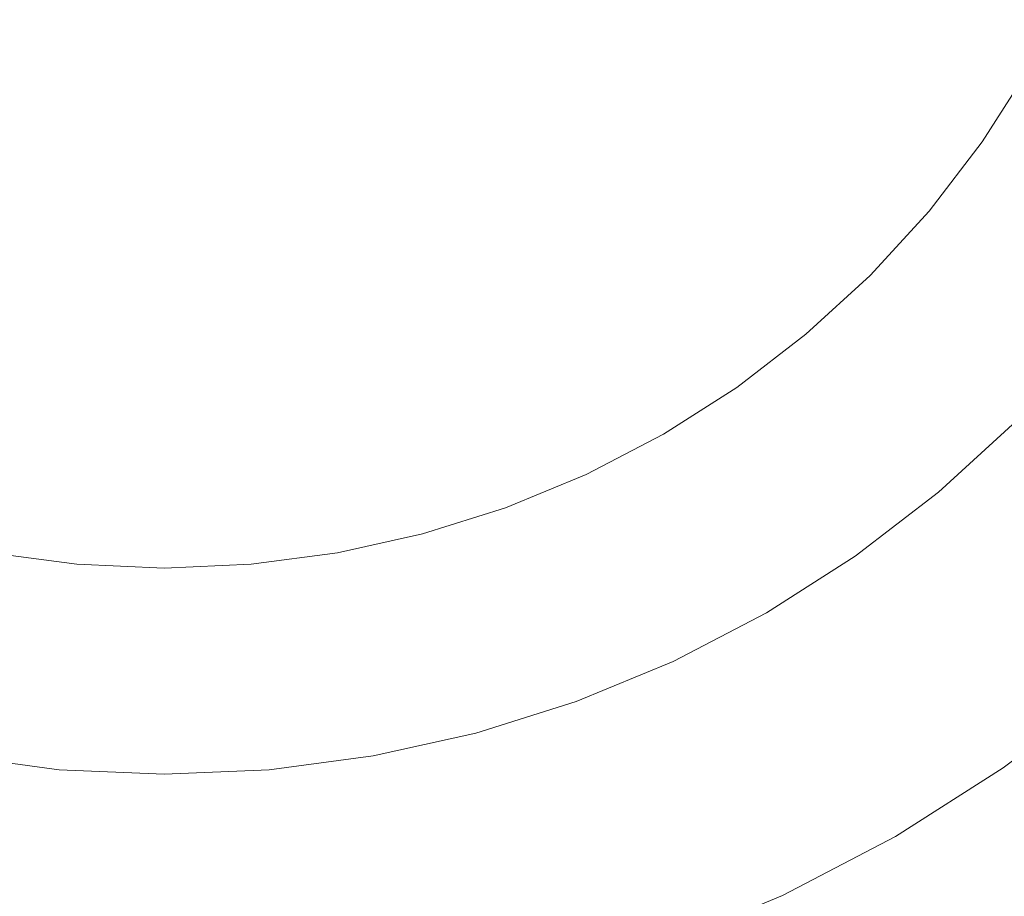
# Model space of a CAD drawing. Header units: millimetres. Extents: x -148 to 148, y -92 to 92.
# Tile 28 of 49: x 89 to 98, y -77 to -68. Entities that reach past the tile are written whole.
import ezdxf

# ---------------------------------------------------------------- set-up
doc = ezdxf.new("R2010")
doc.units = ezdxf.units.MM
doc.header["$LTSCALE"] = 25.4
doc.layers.add('Lighting-Moving Light', color=7, linetype='Continuous', lineweight=5, true_color=0x000000)

# ---------------------------------------------------------------- blocks, each defined once
blk = doc.blocks.new('Group-1')
at = {"layer": 'Lighting-Moving Light', "color": 7, "linetype": 'Continuous', "lineweight": 5, "transparency": 33554687}
for points in [[(-1905.5888, -1205.8457, -16.5), (-2119.6582, -1205.8457, -16.5), (-2119.6582, -1379.9151, -16.5), (-1905.5888, -1379.9151, -16.5)], [(-2116.1232, -1209.3804, -108.4657), (-1909.1238, -1209.3804, -108.4657), (-1909.1238, -1376.3804, -108.4657), (-2116.1232, -1376.3804, -108.4657)]]:
    blk.add_3dface(points, dxfattribs=at)
for points, invisible_edges in [([(-1935.3118, -1362.797, -16.4653), (-1935.7792, -1361.6686, -16.4653), (-1936.1465, -1360.5038, -16.4653), (-1922.6235, -1356.8804, -16.4653)], 12), ([(-1934.0916, -1364.9104, -16.4653), (-1934.7478, -1363.8804, -16.4653), (-1935.3118, -1362.797, -16.4653), (-1922.6235, -1356.8804, -16.4653)], 12), ([(-1932.523, -1366.7799, -16.4653), (-1933.3481, -1365.8794, -16.4653), (-1934.0916, -1364.9104, -16.4653), (-1922.6235, -1356.8804, -16.4653)], 12), ([(-1930.6536, -1368.3485, -16.4653), (-1931.6225, -1367.605, -16.4653), (-1932.523, -1366.7799, -16.4653), (-1922.6235, -1356.8804, -16.4653)], 12), ([(-1931.2839, -1360.9188, 0.0347), (-1930.899, -1361.6582, 0.0347), (-1930.4511, -1362.3613, 0.0347), (-1922.6235, -1356.8804, 0.0347)], 12), ([(-1928.5401, -1369.5687, -16.4653), (-1929.6235, -1369.0047, -16.4653), (-1930.6536, -1368.3485, -16.4653), (-1922.6235, -1356.8804, -16.4653)], 12), ([(-1930.4511, -1362.3613, 0.0347), (-1929.9436, -1363.0227, 0.0347), (-1929.3804, -1363.6373, 0.0347), (-1922.6235, -1356.8804, 0.0347)], 12), ([(-1929.3804, -1363.6373, 0.0347), (-1928.7658, -1364.2005, 0.0347), (-1928.1044, -1364.708, 0.0347), (-1922.6235, -1356.8804, 0.0347)], 12), ([(-1926.247, -1370.4033, -16.4653), (-1927.4118, -1370.0361, -16.4653), (-1928.5401, -1369.5687, -16.4653), (-1922.6235, -1356.8804, -16.4653)], 12), ([(-1928.1044, -1364.708, 0.0347), (-1927.4014, -1365.1559, 0.0347), (-1926.6619, -1365.5408, 0.0347), (-1922.6235, -1356.8804, 0.0347)], 12), ([(-1926.6619, -1365.5408, 0.0347), (-1925.8917, -1365.8598, 0.0347), (-1925.0967, -1366.1105, 0.0347), (-1922.6235, -1356.8804, 0.0347)], 12), ([(-1923.8437, -1370.8271, -16.4653), (-1925.0546, -1370.6677, -16.4653), (-1926.247, -1370.4033, -16.4653), (-1922.6235, -1356.8804, -16.4653)], 12), ([(-1925.0967, -1366.1105, 0.0347), (-1924.2828, -1366.2909, 0.0347), (-1923.4563, -1366.3997, 0.0347), (-1922.6235, -1356.8804, 0.0347)], 12), ([(-1921.4033, -1370.8271, -16.4653), (-1922.6235, -1370.8804, -16.4653), (-1923.8437, -1370.8271, -16.4653), (-1922.6235, -1356.8804, -16.4653)], 12), ([(-1923.4563, -1366.3997, 0.0347), (-1922.6235, -1366.4361, 0.0347), (-1921.7907, -1366.3997, 0.0347), (-1922.6235, -1356.8804, 0.0347)], 12), ([(-1921.7907, -1366.3997, 0.0347), (-1920.9642, -1366.2909, 0.0347), (-1920.1503, -1366.1105, 0.0347), (-1922.6235, -1356.8804, 0.0347)], 12), ([(-1920.1503, -1366.1105, 0.0347), (-1919.3552, -1365.8598, 0.0347), (-1918.5851, -1365.5408, 0.0347), (-1922.6235, -1356.8804, 0.0347)], 12), ([(-1918.5851, -1365.5408, 0.0347), (-1917.8456, -1365.1559, 0.0347), (-1917.1425, -1364.708, 0.0347), (-1922.6235, -1356.8804, 0.0347)], 12), ([(-1917.1425, -1364.708, 0.0347), (-1916.4812, -1364.2005, 0.0347), (-1915.8666, -1363.6373, 0.0347), (-1922.6235, -1356.8804, 0.0347)], 12), ([(-1915.8666, -1363.6373, 0.0347), (-1915.3034, -1363.0227, 0.0347), (-1914.7959, -1362.3613, 0.0347), (-1922.6235, -1356.8804, 0.0347)], 12), ([(-1914.7959, -1362.3613, 0.0347), (-1914.348, -1361.6582, 0.0347), (-1913.963, -1360.9188, 0.0347), (-1922.6235, -1356.8804, 0.0347)], 12), ([(-1909.1005, -1360.5038, -16.4653), (-1909.4678, -1361.6686, -16.4653), (-1909.9352, -1362.797, -16.4653), (-1922.6235, -1356.8804, -16.4653)], 12), ([(-1909.9352, -1362.797, -16.4653), (-1910.4991, -1363.8804, -16.4653), (-1911.1554, -1364.9104, -16.4653), (-1922.6235, -1356.8804, -16.4653)], 12), ([(-1911.1554, -1364.9104, -16.4653), (-1911.8989, -1365.8794, -16.4653), (-1912.724, -1366.7799, -16.4653), (-1922.6235, -1356.8804, -16.4653)], 12), ([(-1912.724, -1366.7799, -16.4653), (-1913.6245, -1367.605, -16.4653), (-1914.5934, -1368.3485, -16.4653), (-1922.6235, -1356.8804, -16.4653)], 12), ([(-1914.5934, -1368.3485, -16.4653), (-1915.6235, -1369.0047, -16.4653), (-1916.7068, -1369.5687, -16.4653), (-1922.6235, -1356.8804, -16.4653)], 12), ([(-1916.7068, -1369.5687, -16.4653), (-1917.8352, -1370.0361, -16.4653), (-1919, -1370.4033, -16.4653), (-1922.6235, -1356.8804, -16.4653)], 12), ([(-1919, -1370.4033, -16.4653), (-1920.1924, -1370.6677, -16.4653), (-1921.4033, -1370.8271, -16.4653), (-1922.6235, -1356.8804, -16.4653)], 12), ([(-1914.348, -1361.6582, 0.0347), (-1914.7959, -1362.3613, 0.0347), (-1914.6606, -1362.4561, 0.0278), (-1914.2049, -1361.7408, 0.0278)], 14), ([(-1914.2049, -1361.7408, 0.0278), (-1914.6606, -1362.4561, 0.0278), (-1914.5262, -1362.5502, 0.0074), (-1914.0628, -1361.8229, 0.0074)], 15), ([(-1914.7959, -1362.3613, 0.0347), (-1915.3034, -1363.0227, 0.0347), (-1915.1768, -1363.1289, 0.0278), (-1914.6606, -1362.4561, 0.0278)], 14), ([(-1914.6606, -1362.4561, 0.0278), (-1915.1768, -1363.1289, 0.0278), (-1915.0512, -1363.2343, 0.0074), (-1914.5262, -1362.5502, 0.0074)], 15), ([(-1914.5262, -1362.5502, 0.0074), (-1915.0512, -1363.2343, 0.0074), (-1914.9272, -1363.3383, -0.0265), (-1914.3936, -1362.643, -0.0265)], 15), ([(-1914.3936, -1362.643, -0.0265), (-1914.9272, -1363.3383, -0.0265), (-1914.8058, -1363.4402, -0.0737), (-1914.2639, -1362.7338, -0.0737)], 15), ([(-1914.2639, -1362.7338, -0.0737), (-1914.8058, -1363.4402, -0.0737), (-1914.6878, -1363.5392, -0.1338), (-1914.1377, -1362.8222, -0.1338)], 15), ([(-1914.1377, -1362.8222, -0.1338), (-1914.6878, -1363.5392, -0.1338), (-1914.5741, -1363.6346, -0.2064), (-1914.016, -1362.9074, -0.2064)], 15), ([(-1915.3034, -1363.0227, 0.0347), (-1915.8666, -1363.6373, 0.0347), (-1915.7498, -1363.7541, 0.0278), (-1915.1768, -1363.1289, 0.0278)], 14), ([(-1915.1768, -1363.1289, 0.0278), (-1915.7498, -1363.7541, 0.0278), (-1915.6338, -1363.8701, 0.0074), (-1915.0512, -1363.2343, 0.0074)], 15), ([(-1915.0512, -1363.2343, 0.0074), (-1915.6338, -1363.8701, 0.0074), (-1915.5193, -1363.9845, -0.0265), (-1914.9272, -1363.3383, -0.0265)], 15), ([(-1914.9272, -1363.3383, -0.0265), (-1915.5193, -1363.9845, -0.0265), (-1915.4073, -1364.0965, -0.0737), (-1914.8058, -1363.4402, -0.0737)], 15), ([(-1914.8058, -1363.4402, -0.0737), (-1915.4073, -1364.0965, -0.0737), (-1915.2984, -1364.2055, -0.1338), (-1914.6878, -1363.5392, -0.1338)], 15), ([(-1914.6878, -1363.5392, -0.1338), (-1915.2984, -1364.2055, -0.1338), (-1915.1934, -1364.3105, -0.2064), (-1914.5741, -1363.6346, -0.2064)], 15), ([(-1915.8666, -1363.6373, 0.0347), (-1916.4812, -1364.2005, 0.0347), (-1916.375, -1364.327, 0.0278), (-1915.7498, -1363.7541, 0.0278)], 14), ([(-1914.5741, -1363.6346, -0.2064), (-1915.1934, -1364.3105, -0.2064), (-1915.093, -1364.4109, -0.2911), (-1914.4653, -1363.7259, -0.2911)], 15), ([(-1914.4653, -1363.7259, -0.2911), (-1915.093, -1364.4109, -0.2911), (-1914.9978, -1364.506, -0.3872), (-1914.3622, -1363.8124, -0.3872)], 15), ([(-1915.7498, -1363.7541, 0.0278), (-1916.375, -1364.327, 0.0278), (-1916.2695, -1364.4527, 0.0074), (-1915.6338, -1363.8701, 0.0074)], 15), ([(-1914.3622, -1363.8124, -0.3872), (-1914.9978, -1364.506, -0.3872), (-1914.9086, -1364.5952, -0.494), (-1914.2656, -1363.8935, -0.494)], 15), ([(-1915.6338, -1363.8701, 0.0074), (-1916.2695, -1364.4527, 0.0074), (-1916.1655, -1364.5766, -0.0265), (-1915.5193, -1363.9845, -0.0265)], 15), ([(-1914.2656, -1363.8935, -0.494), (-1914.9086, -1364.5952, -0.494), (-1914.826, -1364.6779, -0.6109), (-1914.176, -1363.9686, -0.6109)], 15), ([(-1915.5193, -1363.9845, -0.0265), (-1916.1655, -1364.5766, -0.0265), (-1916.0637, -1364.698, -0.0737), (-1915.4073, -1364.0965, -0.0737)], 15), ([(-1914.176, -1363.9686, -0.6109), (-1914.826, -1364.6779, -0.6109), (-1914.7504, -1364.7534, -0.7371), (-1914.0942, -1364.0373, -0.7371)], 15), ([(-1915.4073, -1364.0965, -0.0737), (-1916.0637, -1364.698, -0.0737), (-1915.9647, -1364.816, -0.1338), (-1915.2984, -1364.2055, -0.1338)], 15), ([(-1914.0942, -1364.0373, -0.7371), (-1914.7504, -1364.7534, -0.7371), (-1914.6825, -1364.8213, -0.8717), (-1914.0206, -1364.099, -0.8717)], 15), ([(-1914.0206, -1364.099, -0.8717), (-1914.6825, -1364.8213, -0.8717), (-1914.6227, -1364.8812, -1.0137), (-1913.9558, -1364.1534, -1.0137)], 15), ([(-1916.4812, -1364.2005, 0.0347), (-1917.1425, -1364.708, 0.0347), (-1917.0478, -1364.8433, 0.0278), (-1916.375, -1364.327, 0.0278)], 14), ([(-1915.2984, -1364.2055, -0.1338), (-1915.9647, -1364.816, -0.1338), (-1915.8692, -1364.9298, -0.2064), (-1915.1934, -1364.3105, -0.2064)], 15), ([(-1913.9558, -1364.1534, -1.0137), (-1914.6227, -1364.8812, -1.0137), (-1914.5714, -1364.9325, -1.1622), (-1913.9002, -1364.2001, -1.1622)], 15), ([(-1916.375, -1364.327, 0.0278), (-1917.0478, -1364.8433, 0.0278), (-1916.9537, -1364.9777, 0.0074), (-1916.2695, -1364.4527, 0.0074)], 15), ([(-1915.1934, -1364.3105, -0.2064), (-1915.8692, -1364.9298, -0.2064), (-1915.7779, -1365.0386, -0.2911), (-1915.093, -1364.4109, -0.2911)], 15), ([(-1916.2695, -1364.4527, 0.0074), (-1916.9537, -1364.9777, 0.0074), (-1916.8609, -1365.1102, -0.0265), (-1916.1655, -1364.5766, -0.0265)], 15), ([(-1915.093, -1364.4109, -0.2911), (-1915.7779, -1365.0386, -0.2911), (-1915.6915, -1365.1416, -0.3872), (-1914.9978, -1364.506, -0.3872)], 15), ([(-1916.1655, -1364.5766, -0.0265), (-1916.8609, -1365.1102, -0.0265), (-1916.77, -1365.24, -0.0737), (-1916.0637, -1364.698, -0.0737)], 15), ([(-1914.9978, -1364.506, -0.3872), (-1915.6915, -1365.1416, -0.3872), (-1915.6104, -1365.2383, -0.494), (-1914.9086, -1364.5952, -0.494)], 15), ([(-1914.9086, -1364.5952, -0.494), (-1915.6104, -1365.2383, -0.494), (-1915.5352, -1365.3278, -0.6109), (-1914.826, -1364.6779, -0.6109)], 15), ([(-1914.826, -1364.6779, -0.6109), (-1915.5352, -1365.3278, -0.6109), (-1915.4666, -1365.4096, -0.7371), (-1914.7504, -1364.7534, -0.7371)], 15), ([(-1917.1425, -1364.708, 0.0347), (-1917.8456, -1365.1559, 0.0347), (-1917.763, -1365.2989, 0.0278), (-1917.0478, -1364.8433, 0.0278)], 14), ([(-1916.0637, -1364.698, -0.0737), (-1916.77, -1365.24, -0.0737), (-1916.6817, -1365.3662, -0.1338), (-1915.9647, -1364.816, -0.1338)], 15), ([(-1914.7504, -1364.7534, -0.7371), (-1915.4666, -1365.4096, -0.7371), (-1915.4048, -1365.4832, -0.8717), (-1914.6825, -1364.8213, -0.8717)], 15), ([(-1917.0478, -1364.8433, 0.0278), (-1917.763, -1365.2989, 0.0278), (-1917.681, -1365.441, 0.0074), (-1916.9537, -1364.9777, 0.0074)], 15), ([(-1915.9647, -1364.816, -0.1338), (-1916.6817, -1365.3662, -0.1338), (-1916.5965, -1365.4878, -0.2064), (-1915.8692, -1364.9298, -0.2064)], 15), ([(-1914.6825, -1364.8213, -0.8717), (-1915.4048, -1365.4832, -0.8717), (-1915.3505, -1365.548, -1.0137), (-1914.6227, -1364.8812, -1.0137)], 15), ([(-1915.8692, -1364.9298, -0.2064), (-1916.5965, -1365.4878, -0.2064), (-1916.515, -1365.6041, -0.2911), (-1915.7779, -1365.0386, -0.2911)], 15), ([(-1914.6227, -1364.8812, -1.0137), (-1915.3505, -1365.548, -1.0137), (-1915.3038, -1365.6036, -1.1622), (-1914.5714, -1364.9325, -1.1622)], 15), ([(-1914.5714, -1364.9325, -1.1622), (-1915.3038, -1365.6036, -1.1622), (-1915.2652, -1365.6496, -1.3163), (-1914.5289, -1364.975, -1.3163)], 15), ([(-1916.9537, -1364.9777, 0.0074), (-1917.681, -1365.441, 0.0074), (-1917.6001, -1365.5811, -0.0265), (-1916.8609, -1365.1102, -0.0265)], 15), ([(-1915.7779, -1365.0386, -0.2911), (-1916.515, -1365.6041, -0.2911), (-1916.4379, -1365.7144, -0.3872), (-1915.6915, -1365.1416, -0.3872)], 15), ([(-1914.5289, -1364.975, -1.3163), (-1915.2652, -1365.6496, -1.3163), (-1915.2349, -1365.6858, -1.4747), (-1914.4956, -1365.0083, -1.4747)], 15), ([(-1914.4956, -1365.0083, -1.4747), (-1915.2349, -1365.6858, -1.4747), (-1915.2131, -1365.7117, -1.6365), (-1914.4716, -1365.0323, -1.6365)], 11), ([(-1913.6245, -1367.605, -16.4653), (-1912.724, -1366.7799, -16.4653), (-1914.4716, -1365.0323, -1.6365), (-1915.2131, -1365.7117, -1.6365)], 10), ([(-1917.8456, -1365.1559, 0.0347), (-1918.5851, -1365.5408, 0.0347), (-1918.5152, -1365.6905, 0.0278), (-1917.763, -1365.2989, 0.0278)], 14), ([(-1916.8609, -1365.1102, -0.0265), (-1917.6001, -1365.5811, -0.0265), (-1917.5209, -1365.7184, -0.0737), (-1916.77, -1365.24, -0.0737)], 15), ([(-1915.6915, -1365.1416, -0.3872), (-1916.4379, -1365.7144, -0.3872), (-1916.3655, -1365.8177, -0.494), (-1915.6104, -1365.2383, -0.494)], 15), ([(-1916.77, -1365.24, -0.0737), (-1917.5209, -1365.7184, -0.0737), (-1917.4439, -1365.8517, -0.1338), (-1916.6817, -1365.3662, -0.1338)], 15), ([(-1915.6104, -1365.2383, -0.494), (-1916.3655, -1365.8177, -0.494), (-1916.2985, -1365.9134, -0.6109), (-1915.5352, -1365.3278, -0.6109)], 15), ([(-1917.763, -1365.2989, 0.0278), (-1918.5152, -1365.6905, 0.0278), (-1918.4459, -1365.8392, 0.0074), (-1917.681, -1365.441, 0.0074)], 15), ([(-1915.5352, -1365.3278, -0.6109), (-1916.2985, -1365.9134, -0.6109), (-1916.2372, -1366.0009, -0.7371), (-1915.4666, -1365.4096, -0.7371)], 15), ([(-1916.6817, -1365.3662, -0.1338), (-1917.4439, -1365.8517, -0.1338), (-1917.3696, -1365.9803, -0.2064), (-1916.5965, -1365.4878, -0.2064)], 15), ([(-1915.4666, -1365.4096, -0.7371), (-1916.2372, -1366.0009, -0.7371), (-1916.1821, -1366.0796, -0.8717), (-1915.4048, -1365.4832, -0.8717)], 15), ([(-1917.681, -1365.441, 0.0074), (-1918.4459, -1365.8392, 0.0074), (-1918.3775, -1365.9858, -0.0265), (-1917.6001, -1365.5811, -0.0265)], 15), ([(-1916.5965, -1365.4878, -0.2064), (-1917.3696, -1365.9803, -0.2064), (-1917.2986, -1366.1033, -0.2911), (-1916.515, -1365.6041, -0.2911)], 15), ([(-1915.4048, -1365.4832, -0.8717), (-1916.1821, -1366.0796, -0.8717), (-1916.1336, -1366.1489, -1.0137), (-1915.3505, -1365.548, -1.0137)], 15), ([(-1918.5851, -1365.5408, 0.0347), (-1919.3552, -1365.8598, 0.0347), (-1919.2987, -1366.015, 0.0278), (-1918.5152, -1365.6905, 0.0278)], 14), ([(-1917.6001, -1365.5811, -0.0265), (-1918.3775, -1365.9858, -0.0265), (-1918.3106, -1366.1294, -0.0737), (-1917.5209, -1365.7184, -0.0737)], 15), ([(-1916.515, -1365.6041, -0.2911), (-1917.2986, -1366.1033, -0.2911), (-1917.2313, -1366.2199, -0.3872), (-1916.4379, -1365.7144, -0.3872)], 15), ([(-1915.3505, -1365.548, -1.0137), (-1916.1336, -1366.1489, -1.0137), (-1916.0919, -1366.2084, -1.1622), (-1915.3038, -1365.6036, -1.1622)], 15), ([(-1915.3038, -1365.6036, -1.1622), (-1916.0919, -1366.2084, -1.1622), (-1916.0575, -1366.2576, -1.3163), (-1915.2652, -1365.6496, -1.3163)], 15), ([(-1918.5152, -1365.6905, 0.0278), (-1919.2987, -1366.015, 0.0278), (-1919.2426, -1366.1692, 0.0074), (-1918.4459, -1365.8392, 0.0074)], 15), ([(-1917.5209, -1365.7184, -0.0737), (-1918.3106, -1366.1294, -0.0737), (-1918.2455, -1366.269, -0.1338), (-1917.4439, -1365.8517, -0.1338)], 15), ([(-1916.4379, -1365.7144, -0.3872), (-1917.2313, -1366.2199, -0.3872), (-1917.1683, -1366.3291, -0.494), (-1916.3655, -1365.8177, -0.494)], 15), ([(-1915.2652, -1365.6496, -1.3163), (-1916.0575, -1366.2576, -1.3163), (-1916.0304, -1366.2962, -1.4747), (-1915.2349, -1365.6858, -1.4747)], 15), ([(-1915.2349, -1365.6858, -1.4747), (-1916.0304, -1366.2962, -1.4747), (-1916.011, -1366.324, -1.6365), (-1915.2131, -1365.7117, -1.6365)], 11), ([(-1914.5934, -1368.3485, -16.4653), (-1913.6245, -1367.605, -16.4653), (-1915.2131, -1365.7117, -1.6365), (-1916.011, -1366.324, -1.6365)], 10), ([(-1919.3552, -1365.8598, 0.0347), (-1920.1503, -1366.1105, 0.0347), (-1920.1075, -1366.2701, 0.0278), (-1919.2987, -1366.015, 0.0278)], 14), ([(-1918.4459, -1365.8392, 0.0074), (-1919.2426, -1366.1692, 0.0074), (-1919.1873, -1366.3212, -0.0265), (-1918.3775, -1365.9858, -0.0265)], 15), ([(-1917.4439, -1365.8517, -0.1338), (-1918.2455, -1366.269, -0.1338), (-1918.1827, -1366.4036, -0.2064), (-1917.3696, -1365.9803, -0.2064)], 15), ([(-1916.3655, -1365.8177, -0.494), (-1917.1683, -1366.3291, -0.494), (-1917.1098, -1366.4303, -0.6109), (-1916.2985, -1365.9134, -0.6109)], 15), ([(-1918.3775, -1365.9858, -0.0265), (-1919.1873, -1366.3212, -0.0265), (-1919.1331, -1366.4701, -0.0737), (-1918.3106, -1366.1294, -0.0737)], 15), ([(-1917.3696, -1365.9803, -0.2064), (-1918.1827, -1366.4036, -0.2064), (-1918.1227, -1366.5323, -0.2911), (-1917.2986, -1366.1033, -0.2911)], 15), ([(-1916.2985, -1365.9134, -0.6109), (-1917.1098, -1366.4303, -0.6109), (-1917.0564, -1366.5228, -0.7371), (-1916.2372, -1366.0009, -0.7371)], 15), ([(-1916.2372, -1366.0009, -0.7371), (-1917.0564, -1366.5228, -0.7371), (-1917.0084, -1366.606, -0.8717), (-1916.1821, -1366.0796, -0.8717)], 15), ([(-1919.2987, -1366.015, 0.0278), (-1920.1075, -1366.2701, 0.0278), (-1920.0651, -1366.4285, 0.0074), (-1919.2426, -1366.1692, 0.0074)], 15), ([(-1916.1821, -1366.0796, -0.8717), (-1917.0084, -1366.606, -0.8717), (-1916.9661, -1366.6793, -1.0137), (-1916.1336, -1366.1489, -1.0137)], 15), ([(-1920.1503, -1366.1105, 0.0347), (-1920.9642, -1366.2909, 0.0347), (-1920.9355, -1366.4536, 0.0278), (-1920.1075, -1366.2701, 0.0278)], 14), ([(-1919.2426, -1366.1692, 0.0074), (-1920.0651, -1366.4285, 0.0074), (-1920.0232, -1366.5848, -0.0265), (-1919.1873, -1366.3212, -0.0265)], 15), ([(-1918.3106, -1366.1294, -0.0737), (-1919.1331, -1366.4701, -0.0737), (-1919.0804, -1366.6149, -0.1338), (-1918.2455, -1366.269, -0.1338)], 15), ([(-1917.2986, -1366.1033, -0.2911), (-1918.1227, -1366.5323, -0.2911), (-1918.0658, -1366.6543, -0.3872), (-1917.2313, -1366.2199, -0.3872)], 15), ([(-1916.1336, -1366.1489, -1.0137), (-1916.9661, -1366.6793, -1.0137), (-1916.9298, -1366.7422, -1.1622), (-1916.0919, -1366.2084, -1.1622)], 15), ([(-1920.1075, -1366.2701, 0.0278), (-1920.9355, -1366.4536, 0.0278), (-1920.907, -1366.6152, 0.0074), (-1920.0651, -1366.4285, 0.0074)], 15), ([(-1918.2455, -1366.269, -0.1338), (-1919.0804, -1366.6149, -0.1338), (-1919.0296, -1366.7544, -0.2064), (-1918.1827, -1366.4036, -0.2064)], 15), ([(-1917.2313, -1366.2199, -0.3872), (-1918.0658, -1366.6543, -0.3872), (-1918.0125, -1366.7686, -0.494), (-1917.1683, -1366.3291, -0.494)], 15), ([(-1916.0919, -1366.2084, -1.1622), (-1916.9298, -1366.7422, -1.1622), (-1916.8997, -1366.7942, -1.3163), (-1916.0575, -1366.2576, -1.3163)], 15), ([(-1916.0575, -1366.2576, -1.3163), (-1916.8997, -1366.7942, -1.3163), (-1916.8762, -1366.835, -1.4747), (-1916.0304, -1366.2962, -1.4747)], 15), ([(-1923.4563, -1366.3997, 0.0347), (-1924.2828, -1366.2909, 0.0347), (-1924.3115, -1366.4536, 0.0278), (-1923.4707, -1366.5643, 0.0278)], 14), ([(-1920.9642, -1366.2909, 0.0347), (-1921.7907, -1366.3997, 0.0347), (-1921.7763, -1366.5643, 0.0278), (-1920.9355, -1366.4536, 0.0278)], 14), ([(-1919.1873, -1366.3212, -0.0265), (-1920.0232, -1366.5848, -0.0265), (-1919.9822, -1366.7379, -0.0737), (-1919.1331, -1366.4701, -0.0737)], 15), ([(-1917.1683, -1366.3291, -0.494), (-1918.0125, -1366.7686, -0.494), (-1917.9631, -1366.8745, -0.6109), (-1917.1098, -1366.4303, -0.6109)], 15), ([(-1916.0304, -1366.2962, -1.4747), (-1916.8762, -1366.835, -1.4747), (-1916.8592, -1366.8644, -1.6365), (-1916.011, -1366.324, -1.6365)], 11), ([(-1915.6235, -1369.0047, -16.4653), (-1914.5934, -1368.3485, -16.4653), (-1916.011, -1366.324, -1.6365), (-1916.8592, -1366.8644, -1.6365)], 10), ([(-1923.4707, -1366.5643, 0.0278), (-1924.3115, -1366.4536, 0.0278), (-1924.34, -1366.6152, 0.0074), (-1923.485, -1366.7277, 0.0074)], 15), ([(-1922.6235, -1366.4361, 0.0347), (-1923.4563, -1366.3997, 0.0347), (-1923.4707, -1366.5643, 0.0278), (-1922.6235, -1366.6013, 0.0278)], 14), ([(-1921.7907, -1366.3997, 0.0347), (-1922.6235, -1366.4361, 0.0347), (-1922.6235, -1366.6013, 0.0278), (-1921.7763, -1366.5643, 0.0278)], 14), ([(-1920.9355, -1366.4536, 0.0278), (-1921.7763, -1366.5643, 0.0278), (-1921.762, -1366.7277, 0.0074), (-1920.907, -1366.6152, 0.0074)], 15), ([(-1920.0651, -1366.4285, 0.0074), (-1920.907, -1366.6152, 0.0074), (-1920.8789, -1366.7745, -0.0265), (-1920.0232, -1366.5848, -0.0265)], 15), ([(-1919.1331, -1366.4701, -0.0737), (-1919.9822, -1366.7379, -0.0737), (-1919.9423, -1366.8866, -0.1338), (-1919.0804, -1366.6149, -0.1338)], 15), ([(-1918.1827, -1366.4036, -0.2064), (-1919.0296, -1366.7544, -0.2064), (-1918.981, -1366.8879, -0.2911), (-1918.1227, -1366.5323, -0.2911)], 15), ([(-1917.1098, -1366.4303, -0.6109), (-1917.9631, -1366.8745, -0.6109), (-1917.918, -1366.9714, -0.7371), (-1917.0564, -1366.5228, -0.7371)], 15), ([(-1922.6235, -1366.6013, 0.0278), (-1923.4707, -1366.5643, 0.0278), (-1923.485, -1366.7277, 0.0074), (-1922.6235, -1366.7653, 0.0074)], 15), ([(-1921.7763, -1366.5643, 0.0278), (-1922.6235, -1366.6013, 0.0278), (-1922.6235, -1366.7653, 0.0074), (-1921.762, -1366.7277, 0.0074)], 15), ([(-1918.1227, -1366.5323, -0.2911), (-1918.981, -1366.8879, -0.2911), (-1918.935, -1367.0143, -0.3872), (-1918.0658, -1366.6543, -0.3872)], 15), ([(-1917.0564, -1366.5228, -0.7371), (-1917.918, -1366.9714, -0.7371), (-1917.8774, -1367.0584, -0.8717), (-1917.0084, -1366.606, -0.8717)], 15), ([(-1923.485, -1366.7277, 0.0074), (-1924.34, -1366.6152, 0.0074), (-1924.3681, -1366.7745, -0.0265), (-1923.4991, -1366.8889, -0.0265)], 15), ([(-1920.907, -1366.6152, 0.0074), (-1921.762, -1366.7277, 0.0074), (-1921.7479, -1366.8889, -0.0265), (-1920.8789, -1366.7745, -0.0265)], 15), ([(-1920.0232, -1366.5848, -0.0265), (-1920.8789, -1366.7745, -0.0265), (-1920.8514, -1366.9306, -0.0737), (-1919.9822, -1366.7379, -0.0737)], 15), ([(-1919.0804, -1366.6149, -0.1338), (-1919.9423, -1366.8866, -0.1338), (-1919.9039, -1367.0301, -0.2064), (-1919.0296, -1366.7544, -0.2064)], 15), ([(-1918.0658, -1366.6543, -0.3872), (-1918.935, -1367.0143, -0.3872), (-1918.8919, -1367.1328, -0.494), (-1918.0125, -1366.7686, -0.494)], 15), ([(-1917.0084, -1366.606, -0.8717), (-1917.8774, -1367.0584, -0.8717), (-1917.8416, -1367.1351, -1.0137), (-1916.9661, -1366.6793, -1.0137)], 15), ([(-1922.6235, -1366.7653, 0.0074), (-1923.485, -1366.7277, 0.0074), (-1923.4991, -1366.8889, -0.0265), (-1922.6235, -1366.9271, -0.0265)], 15), ([(-1921.762, -1366.7277, 0.0074), (-1922.6235, -1366.7653, 0.0074), (-1922.6235, -1366.9271, -0.0265), (-1921.7479, -1366.8889, -0.0265)], 15), ([(-1919.9822, -1366.7379, -0.0737), (-1920.8514, -1366.9306, -0.0737), (-1920.8246, -1367.0822, -0.1338), (-1919.9423, -1366.8866, -0.1338)], 15), ([(-1919.0296, -1366.7544, -0.2064), (-1919.9039, -1367.0301, -0.2064), (-1919.8671, -1367.1673, -0.2911), (-1918.981, -1366.8879, -0.2911)], 15), ([(-1916.9661, -1366.6793, -1.0137), (-1917.8416, -1367.1351, -1.0137), (-1917.811, -1367.2009, -1.1622), (-1916.9298, -1366.7422, -1.1622)], 15), ([(-1916.9298, -1366.7422, -1.1622), (-1917.811, -1367.2009, -1.1622), (-1917.7856, -1367.2553, -1.3163), (-1916.8997, -1366.7942, -1.3163)], 15), ([(-1923.4991, -1366.8889, -0.0265), (-1924.3681, -1366.7745, -0.0265), (-1924.3956, -1366.9306, -0.0737), (-1923.5129, -1367.0468, -0.0737)], 15), ([(-1920.8789, -1366.7745, -0.0265), (-1921.7479, -1366.8889, -0.0265), (-1921.734, -1367.0468, -0.0737), (-1920.8514, -1366.9306, -0.0737)], 15), ([(-1918.0125, -1366.7686, -0.494), (-1918.8919, -1367.1328, -0.494), (-1918.8519, -1367.2427, -0.6109), (-1917.9631, -1366.8745, -0.6109)], 15), ([(-1916.8997, -1366.7942, -1.3163), (-1917.7856, -1367.2553, -1.3163), (-1917.7656, -1367.298, -1.4747), (-1916.8762, -1366.835, -1.4747)], 15), ([(-1916.8762, -1366.835, -1.4747), (-1917.7656, -1367.298, -1.4747), (-1917.7513, -1367.3288, -1.6365), (-1916.8592, -1366.8644, -1.6365)], 11), ([(-1923.5129, -1367.0468, -0.0737), (-1924.3956, -1366.9306, -0.0737), (-1924.4224, -1367.0822, -0.1338), (-1923.5264, -1367.2002, -0.1338)], 15), ([(-1922.6235, -1366.9271, -0.0265), (-1923.4991, -1366.8889, -0.0265), (-1923.5129, -1367.0468, -0.0737), (-1922.6235, -1367.0856, -0.0737)], 15), ([(-1921.7479, -1366.8889, -0.0265), (-1922.6235, -1366.9271, -0.0265), (-1922.6235, -1367.0856, -0.0737), (-1921.734, -1367.0468, -0.0737)], 15), ([(-1920.8514, -1366.9306, -0.0737), (-1921.734, -1367.0468, -0.0737), (-1921.7206, -1367.2002, -0.1338), (-1920.8246, -1367.0822, -0.1338)], 15), ([(-1919.9423, -1366.8866, -0.1338), (-1920.8246, -1367.0822, -0.1338), (-1920.7988, -1367.2285, -0.2064), (-1919.9039, -1367.0301, -0.2064)], 15), ([(-1918.981, -1366.8879, -0.2911), (-1919.8671, -1367.1673, -0.2911), (-1919.8323, -1367.2972, -0.3872), (-1918.935, -1367.0143, -0.3872)], 15), ([(-1917.9631, -1366.8745, -0.6109), (-1918.8519, -1367.2427, -0.6109), (-1918.8154, -1367.3431, -0.7371), (-1917.918, -1366.9714, -0.7371)], 15), ([(-1916.7068, -1369.5687, -16.4653), (-1915.6235, -1369.0047, -16.4653), (-1916.8592, -1366.8644, -1.6365), (-1917.7513, -1367.3288, -1.6365)], 10), ([(-1919.9039, -1367.0301, -0.2064), (-1920.7988, -1367.2285, -0.2064), (-1920.7742, -1367.3683, -0.2911), (-1919.8671, -1367.1673, -0.2911)], 15), ([(-1918.935, -1367.0143, -0.3872), (-1919.8323, -1367.2972, -0.3872), (-1919.7997, -1367.4191, -0.494), (-1918.8919, -1367.1328, -0.494)], 15), ([(-1917.918, -1366.9714, -0.7371), (-1918.8154, -1367.3431, -0.7371), (-1918.7825, -1367.4333, -0.8717), (-1917.8774, -1367.0584, -0.8717)], 15), ([(-1923.5264, -1367.2002, -0.1338), (-1924.4224, -1367.0822, -0.1338), (-1924.4481, -1367.2285, -0.2064), (-1923.5393, -1367.3481, -0.2064)], 15), ([(-1922.6235, -1367.0856, -0.0737), (-1923.5129, -1367.0468, -0.0737), (-1923.5264, -1367.2002, -0.1338), (-1922.6235, -1367.2396, -0.1338)], 15), ([(-1921.734, -1367.0468, -0.0737), (-1922.6235, -1367.0856, -0.0737), (-1922.6235, -1367.2396, -0.1338), (-1921.7206, -1367.2002, -0.1338)], 15), ([(-1920.8246, -1367.0822, -0.1338), (-1921.7206, -1367.2002, -0.1338), (-1921.7077, -1367.3481, -0.2064), (-1920.7988, -1367.2285, -0.2064)], 15), ([(-1918.8919, -1367.1328, -0.494), (-1919.7997, -1367.4191, -0.494), (-1919.7694, -1367.532, -0.6109), (-1918.8519, -1367.2427, -0.6109)], 15), ([(-1917.8774, -1367.0584, -0.8717), (-1918.7825, -1367.4333, -0.8717), (-1918.7536, -1367.5128, -1.0137), (-1917.8416, -1367.1351, -1.0137)], 15), ([(-1923.5393, -1367.3481, -0.2064), (-1924.4481, -1367.2285, -0.2064), (-1924.4728, -1367.3683, -0.2911), (-1923.5517, -1367.4896, -0.2911)], 15), ([(-1922.6235, -1367.2396, -0.1338), (-1923.5264, -1367.2002, -0.1338), (-1923.5393, -1367.3481, -0.2064), (-1922.6235, -1367.3881, -0.2064)], 15), ([(-1921.7206, -1367.2002, -0.1338), (-1922.6235, -1367.2396, -0.1338), (-1922.6235, -1367.3881, -0.2064), (-1921.7077, -1367.3481, -0.2064)], 15), ([(-1920.7988, -1367.2285, -0.2064), (-1921.7077, -1367.3481, -0.2064), (-1921.6953, -1367.4896, -0.2911), (-1920.7742, -1367.3683, -0.2911)], 15), ([(-1919.8671, -1367.1673, -0.2911), (-1920.7742, -1367.3683, -0.2911), (-1920.7508, -1367.5008, -0.3872), (-1919.8323, -1367.2972, -0.3872)], 15), ([(-1917.8416, -1367.1351, -1.0137), (-1918.7536, -1367.5128, -1.0137), (-1918.7288, -1367.581, -1.1622), (-1917.811, -1367.2009, -1.1622)], 15), ([(-1917.811, -1367.2009, -1.1622), (-1918.7288, -1367.581, -1.1622), (-1918.7082, -1367.6375, -1.3163), (-1917.7856, -1367.2553, -1.3163)], 15), ([(-1919.8323, -1367.2972, -0.3872), (-1920.7508, -1367.5008, -0.3872), (-1920.7289, -1367.6251, -0.494), (-1919.7997, -1367.4191, -0.494)], 15), ([(-1918.8519, -1367.2427, -0.6109), (-1919.7694, -1367.532, -0.6109), (-1919.7417, -1367.6352, -0.7371), (-1918.8154, -1367.3431, -0.7371)], 15), ([(-1917.7856, -1367.2553, -1.3163), (-1918.7082, -1367.6375, -1.3163), (-1918.6921, -1367.6818, -1.4747), (-1917.7656, -1367.298, -1.4747)], 15), ([(-1917.7656, -1367.298, -1.4747), (-1918.6921, -1367.6818, -1.4747), (-1918.6805, -1367.7136, -1.6365), (-1917.7513, -1367.3288, -1.6365)], 11), ([(-1923.5517, -1367.4896, -0.2911), (-1924.4728, -1367.3683, -0.2911), (-1924.4962, -1367.5008, -0.3872), (-1923.5634, -1367.6236, -0.3872)], 15), ([(-1922.6235, -1367.3881, -0.2064), (-1923.5393, -1367.3481, -0.2064), (-1923.5517, -1367.4896, -0.2911), (-1922.6235, -1367.5301, -0.2911)], 15), ([(-1921.7077, -1367.3481, -0.2064), (-1922.6235, -1367.3881, -0.2064), (-1922.6235, -1367.5301, -0.2911), (-1921.6953, -1367.4896, -0.2911)], 15), ([(-1920.7742, -1367.3683, -0.2911), (-1921.6953, -1367.4896, -0.2911), (-1921.6836, -1367.6236, -0.3872), (-1920.7508, -1367.5008, -0.3872)], 15), ([(-1918.8154, -1367.3431, -0.7371), (-1919.7417, -1367.6352, -0.7371), (-1919.7169, -1367.7279, -0.8717), (-1918.7825, -1367.4333, -0.8717)], 15), ([(-1917.8352, -1370.0361, -16.4653), (-1916.7068, -1369.5687, -16.4653), (-1917.7513, -1367.3288, -1.6365), (-1918.6805, -1367.7136, -1.6365)], 10), ([(-1923.5634, -1367.6236, -0.3872), (-1924.4962, -1367.5008, -0.3872), (-1924.5181, -1367.6251, -0.494), (-1923.5744, -1367.7493, -0.494)], 15), ([(-1922.6235, -1367.5301, -0.2911), (-1923.5517, -1367.4896, -0.2911), (-1923.5634, -1367.6236, -0.3872), (-1922.6235, -1367.6647, -0.3872)], 15), ([(-1921.6953, -1367.4896, -0.2911), (-1922.6235, -1367.5301, -0.2911), (-1922.6235, -1367.6647, -0.3872), (-1921.6836, -1367.6236, -0.3872)], 15), ([(-1920.7508, -1367.5008, -0.3872), (-1921.6836, -1367.6236, -0.3872), (-1921.6726, -1367.7493, -0.494), (-1920.7289, -1367.6251, -0.494)], 15), ([(-1919.7997, -1367.4191, -0.494), (-1920.7289, -1367.6251, -0.494), (-1920.7086, -1367.7402, -0.6109), (-1919.7694, -1367.532, -0.6109)], 15), ([(-1918.7825, -1367.4333, -0.8717), (-1919.7169, -1367.7279, -0.8717), (-1919.695, -1367.8097, -1.0137), (-1918.7536, -1367.5128, -1.0137)], 15), ([(-1919.7694, -1367.532, -0.6109), (-1920.7086, -1367.7402, -0.6109), (-1920.6901, -1367.8454, -0.7371), (-1919.7417, -1367.6352, -0.7371)], 15), ([(-1918.7536, -1367.5128, -1.0137), (-1919.695, -1367.8097, -1.0137), (-1919.6762, -1367.8798, -1.1622), (-1918.7288, -1367.581, -1.1622)], 15), ([(-1918.7288, -1367.581, -1.1622), (-1919.6762, -1367.8798, -1.1622), (-1919.6607, -1367.9378, -1.3163), (-1918.7082, -1367.6375, -1.3163)], 15), ([(-1923.5744, -1367.7493, -0.494), (-1924.5181, -1367.6251, -0.494), (-1924.5384, -1367.7402, -0.6109), (-1923.5846, -1367.8657, -0.6109)], 15), ([(-1922.6235, -1367.6647, -0.3872), (-1923.5634, -1367.6236, -0.3872), (-1923.5744, -1367.7493, -0.494), (-1922.6235, -1367.7908, -0.494)], 15), ([(-1921.6836, -1367.6236, -0.3872), (-1922.6235, -1367.6647, -0.3872), (-1922.6235, -1367.7908, -0.494), (-1921.6726, -1367.7493, -0.494)], 15), ([(-1920.7289, -1367.6251, -0.494), (-1921.6726, -1367.7493, -0.494), (-1921.6624, -1367.8657, -0.6109), (-1920.7086, -1367.7402, -0.6109)], 15), ([(-1919.7417, -1367.6352, -0.7371), (-1920.6901, -1367.8454, -0.7371), (-1920.6734, -1367.94, -0.8717), (-1919.7169, -1367.7279, -0.8717)], 15), ([(-1918.7082, -1367.6375, -1.3163), (-1919.6607, -1367.9378, -1.3163), (-1919.6485, -1367.9833, -1.4747), (-1918.6921, -1367.6818, -1.4747)], 15), ([(-1918.6921, -1367.6818, -1.4747), (-1919.6485, -1367.9833, -1.4747), (-1919.6397, -1368.0161, -1.6365), (-1918.6805, -1367.7136, -1.6365)], 11), ([(-1923.5846, -1367.8657, -0.6109), (-1924.5384, -1367.7402, -0.6109), (-1924.5569, -1367.8454, -0.7371), (-1923.5939, -1367.9722, -0.7371)], 15), ([(-1922.6235, -1367.7908, -0.494), (-1923.5744, -1367.7493, -0.494), (-1923.5846, -1367.8657, -0.6109), (-1922.6235, -1367.9077, -0.6109)], 15), ([(-1921.6726, -1367.7493, -0.494), (-1922.6235, -1367.7908, -0.494), (-1922.6235, -1367.9077, -0.6109), (-1921.6624, -1367.8657, -0.6109)], 15), ([(-1920.7086, -1367.7402, -0.6109), (-1921.6624, -1367.8657, -0.6109), (-1921.6531, -1367.9722, -0.7371), (-1920.6901, -1367.8454, -0.7371)], 15), ([(-1919.7169, -1367.7279, -0.8717), (-1920.6734, -1367.94, -0.8717), (-1920.6587, -1368.0233, -1.0137), (-1919.695, -1367.8097, -1.0137)], 15), ([(-1919, -1370.4033, -16.4653), (-1917.8352, -1370.0361, -16.4653), (-1918.6805, -1367.7136, -1.6365), (-1919.6397, -1368.0161, -1.6365)], 10), ([(-1923.5939, -1367.9722, -0.7371), (-1924.5569, -1367.8454, -0.7371), (-1924.5736, -1367.94, -0.8717), (-1923.6023, -1368.0679, -0.8717)], 15), ([(-1922.6235, -1367.9077, -0.6109), (-1923.5846, -1367.8657, -0.6109), (-1923.5939, -1367.9722, -0.7371), (-1922.6235, -1368.0145, -0.7371)], 15), ([(-1921.6624, -1367.8657, -0.6109), (-1922.6235, -1367.9077, -0.6109), (-1922.6235, -1368.0145, -0.7371), (-1921.6531, -1367.9722, -0.7371)], 15), ([(-1920.6901, -1367.8454, -0.7371), (-1921.6531, -1367.9722, -0.7371), (-1921.6447, -1368.0679, -0.8717), (-1920.6734, -1367.94, -0.8717)], 15), ([(-1919.695, -1367.8097, -1.0137), (-1920.6587, -1368.0233, -1.0137), (-1920.6461, -1368.0948, -1.1622), (-1919.6762, -1367.8798, -1.1622)], 15), ([(-1919.6762, -1367.8798, -1.1622), (-1920.6461, -1368.0948, -1.1622), (-1920.6357, -1368.1539, -1.3163), (-1919.6607, -1367.9378, -1.3163)], 15), ([(-1923.6023, -1368.0679, -0.8717), (-1924.5736, -1367.94, -0.8717), (-1924.5883, -1368.0233, -1.0137), (-1923.6096, -1368.1521, -1.0137)], 15), ([(-1922.6235, -1368.0145, -0.7371), (-1923.5939, -1367.9722, -0.7371), (-1923.6023, -1368.0679, -0.8717), (-1922.6235, -1368.1106, -0.8717)], 15), ([(-1921.6531, -1367.9722, -0.7371), (-1922.6235, -1368.0145, -0.7371), (-1922.6235, -1368.1106, -0.8717), (-1921.6447, -1368.0679, -0.8717)], 15), ([(-1920.6734, -1367.94, -0.8717), (-1921.6447, -1368.0679, -0.8717), (-1921.6373, -1368.1521, -1.0137), (-1920.6587, -1368.0233, -1.0137)], 15), ([(-1919.6607, -1367.9378, -1.3163), (-1920.6357, -1368.1539, -1.3163), (-1920.6275, -1368.2004, -1.4747), (-1919.6485, -1367.9833, -1.4747)], 15), ([(-1923.6096, -1368.1521, -1.0137), (-1924.5883, -1368.0233, -1.0137), (-1924.6009, -1368.0948, -1.1622), (-1923.616, -1368.2245, -1.1622)], 15), ([(-1922.6235, -1368.1106, -0.8717), (-1923.6023, -1368.0679, -0.8717), (-1923.6096, -1368.1521, -1.0137), (-1922.6235, -1368.1952, -1.0137)], 15), ([(-1921.6447, -1368.0679, -0.8717), (-1922.6235, -1368.1106, -0.8717), (-1922.6235, -1368.1952, -1.0137), (-1921.6373, -1368.1521, -1.0137)], 15), ([(-1920.6587, -1368.0233, -1.0137), (-1921.6373, -1368.1521, -1.0137), (-1921.631, -1368.2245, -1.1622), (-1920.6461, -1368.0948, -1.1622)], 15), ([(-1919.6485, -1367.9833, -1.4747), (-1920.6275, -1368.2004, -1.4747), (-1920.6216, -1368.2337, -1.6365), (-1919.6397, -1368.0161, -1.6365)], 11), ([(-1920.1924, -1370.6677, -16.4653), (-1919, -1370.4033, -16.4653), (-1919.6397, -1368.0161, -1.6365), (-1920.6216, -1368.2337, -1.6365)], 10), ([(-1923.6212, -1368.2843, -1.3163), (-1924.6113, -1368.1539, -1.3163), (-1924.6195, -1368.2004, -1.4747), (-1923.6253, -1368.3313, -1.4747)], 15), ([(-1923.616, -1368.2245, -1.1622), (-1924.6009, -1368.0948, -1.1622), (-1924.6113, -1368.1539, -1.3163), (-1923.6212, -1368.2843, -1.3163)], 15), ([(-1922.6235, -1368.1952, -1.0137), (-1923.6096, -1368.1521, -1.0137), (-1923.616, -1368.2245, -1.1622), (-1922.6235, -1368.2678, -1.1622)], 15), ([(-1921.6373, -1368.1521, -1.0137), (-1922.6235, -1368.1952, -1.0137), (-1922.6235, -1368.2678, -1.1622), (-1921.631, -1368.2245, -1.1622)], 15), ([(-1920.6461, -1368.0948, -1.1622), (-1921.631, -1368.2245, -1.1622), (-1921.6258, -1368.2843, -1.3163), (-1920.6357, -1368.1539, -1.3163)], 15), ([(-1920.6357, -1368.1539, -1.3163), (-1921.6258, -1368.2843, -1.3163), (-1921.6217, -1368.3313, -1.4747), (-1920.6275, -1368.2004, -1.4747)], 15), ([(-1925.0546, -1370.6677, -16.4653), (-1923.8437, -1370.8271, -16.4653), (-1923.6283, -1368.365, -1.6365), (-1924.6254, -1368.2337, -1.6365)], 10), ([(-1923.6253, -1368.3313, -1.4747), (-1924.6195, -1368.2004, -1.4747), (-1924.6254, -1368.2337, -1.6365), (-1923.6283, -1368.365, -1.6365)], 11), ([(-1922.6235, -1368.2678, -1.1622), (-1923.616, -1368.2245, -1.1622), (-1923.6212, -1368.2843, -1.3163), (-1922.6235, -1368.3279, -1.3163)], 15), ([(-1921.631, -1368.2245, -1.1622), (-1922.6235, -1368.2678, -1.1622), (-1922.6235, -1368.3279, -1.3163), (-1921.6258, -1368.2843, -1.3163)], 15), ([(-1920.6275, -1368.2004, -1.4747), (-1921.6217, -1368.3313, -1.4747), (-1921.6187, -1368.365, -1.6365), (-1920.6216, -1368.2337, -1.6365)], 11), ([(-1921.4033, -1370.8271, -16.4653), (-1920.1924, -1370.6677, -16.4653), (-1920.6216, -1368.2337, -1.6365), (-1921.6187, -1368.365, -1.6365)], 10), ([(-1922.6235, -1368.375, -1.4747), (-1923.6253, -1368.3313, -1.4747), (-1923.6283, -1368.365, -1.6365), (-1922.6235, -1368.4089, -1.6365)], 11), ([(-1922.6235, -1368.3279, -1.3163), (-1923.6212, -1368.2843, -1.3163), (-1923.6253, -1368.3313, -1.4747), (-1922.6235, -1368.375, -1.4747)], 15), ([(-1921.6258, -1368.2843, -1.3163), (-1922.6235, -1368.3279, -1.3163), (-1922.6235, -1368.375, -1.4747), (-1921.6217, -1368.3313, -1.4747)], 15), ([(-1921.6217, -1368.3313, -1.4747), (-1922.6235, -1368.375, -1.4747), (-1922.6235, -1368.4089, -1.6365), (-1921.6187, -1368.365, -1.6365)], 11), ([(-1923.8437, -1370.8271, -16.4653), (-1922.6235, -1370.8804, -16.4653), (-1922.6235, -1368.4089, -1.6365), (-1923.6283, -1368.365, -1.6365)], 10), ([(-1922.6235, -1370.8804, -16.4653), (-1921.4033, -1370.8271, -16.4653), (-1921.6187, -1368.365, -1.6365), (-1922.6235, -1368.4089, -1.6365)], 10)]:
    blk.add_3dface(points, dxfattribs=dict(at, invisible_edges=invisible_edges))
at = {"layer": 'Lighting-Moving Light', "color": 0, "flags": 1}
for tag in ['Yoke', 'Weight', 'Weight', 'Wattage', '3D_Symbol_Name', 'Candlepower', 'Body', 'Model_Name', 'Beam_Angle', 'Field_Angle', 'Remarks', 'Beam_Angle_2', 'Field_Angle_2', 'Num_Channels', 'Frame_Size', 'Device_Type', 'FixtureID', 'Frame_Size', 'Base', 'Lens', 'Inst_Type', 'Lamp']:
    blk.add_attdef(tag, (-2481.594, 128.9298), '', height=0.18, dxfattribs=at)

msp = doc.modelspace()

# ---------------------------------------------------------------- block references
at = {"layer": 'Lighting-Moving Light', "color": 7, "transparency": 33554687}
msp.add_blockref('Group-1', (2012.6235, 1292.8804), dxfattribs=at)

doc.saveas('drawing.dxf')
